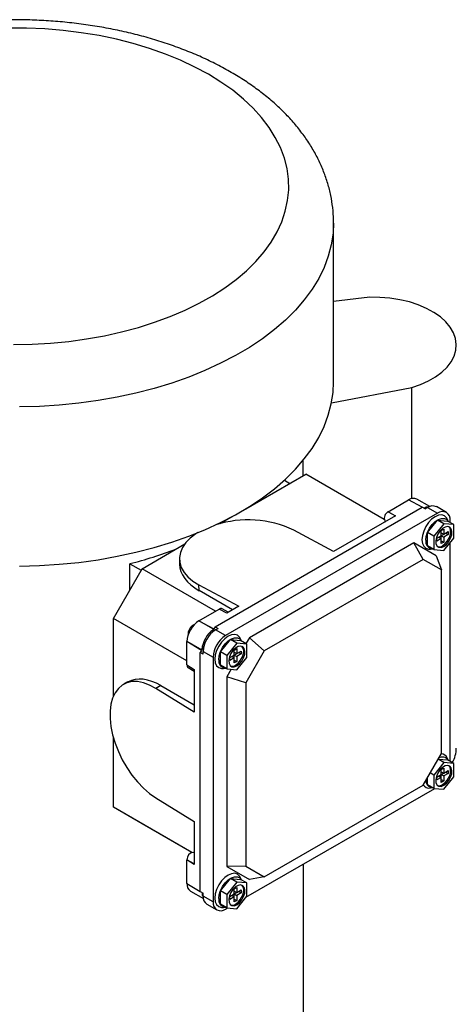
# Model space of a CAD drawing. Header units: inches. Extents: x 3 to 129, y 3 to 99.
# Tile 35 of 35: x 114 to 119, y 81 to 92. Entities that reach past the tile are written whole.
import ezdxf

# ---------------------------------------------------------------- set-up
doc = ezdxf.new("R2010")
doc.units = ezdxf.units.IN
doc.header["$LTSCALE"] = 12
doc.header["$MEASUREMENT"] = 0

msp = doc.modelspace()

# ---------------------------------------------------------------- linework, layer by layer
for p, q in [((117.568, 88.092), (117.568, 89.869)), ((117.972, 89.037), (117.568, 88.989)), ((117.544, 87.857), (118.44, 88.029)), ((118.44, 86.789), (118.44, 88.029)), ((117.23, 87.045), (117.23, 87.217)), ((116.587, 86.674), (117.257, 87.061)), ((117.019, 86.995), (117.081, 86.959)), ((118.132, 86.556), (117.257, 87.061)), ((118.177, 86.643), (118.404, 86.774)), ((118.556, 86.692), (118.404, 86.774)), ((118.642, 86.7), (118.498, 86.783)), ((116.246, 85.358), (118.557, 86.692)), ((116.682, 86.729), (116.707, 86.751)), ((118.59, 86.673), (118.557, 86.692)), ((118.59, 86.673), (118.618, 86.689)), ((118.618, 86.689), (118.729, 86.625)), ((118.828, 86.634), (118.716, 86.699)), ((116.302, 86.51), (116.46, 86.601)), ((118.729, 86.625), (116.363, 85.259)), ((118.26, 86.598), (117.568, 86.199)), ((118.177, 86.643), (118.26, 86.598)), ((118.257, 86.596), (118.177, 86.643)), ((118.618, 86.41), (118.729, 86.548)), ((118.799, 86.508), (118.729, 86.548)), ((118.729, 86.548), (118.841, 86.538)), ((118.849, 86.533), (118.84, 86.556)), ((117.568, 86.199), (117.123, 86.438)), ((118.138, 86.541), (118.15, 86.534)), ((118.799, 86.508), (118.688, 86.369)), ((118.771, 86.432), (118.799, 86.448)), ((118.91, 86.498), (118.799, 86.508)), ((118.799, 86.448), (118.799, 86.392)), ((118.91, 86.498), (118.841, 86.538)), ((118.869, 86.522), (118.869, 86.544)), ((118.91, 86.349), (118.91, 86.498)), ((118.688, 86.369), (118.618, 86.41)), ((118.618, 86.261), (118.618, 86.41)), ((118.688, 86.369), (118.688, 86.221)), ((118.722, 86.347), (118.771, 86.375)), ((118.722, 86.347), (118.743, 86.359)), ((118.722, 86.315), (118.722, 86.347)), ((118.771, 86.343), (118.722, 86.315)), ((118.743, 86.359), (118.771, 86.343)), ((118.771, 86.375), (118.771, 86.432)), ((118.771, 86.408), (118.799, 86.392)), ((118.771, 86.375), (118.82, 86.404)), ((118.771, 86.343), (118.771, 86.375)), ((118.771, 86.375), (118.799, 86.359)), ((118.771, 86.287), (118.771, 86.343)), ((118.799, 86.392), (118.848, 86.42)), ((118.848, 86.388), (118.799, 86.359)), ((118.799, 86.359), (118.799, 86.303)), ((118.799, 86.211), (118.91, 86.349)), ((118.82, 86.404), (118.82, 86.404)), ((118.82, 86.404), (118.848, 86.388)), ((118.848, 86.42), (118.848, 86.388)), ((115.43, 86.006), (115.907, 86.282)), ((118.465, 86.295), (116.628, 85.234)), ((118.715, 86.15), (118.465, 86.295)), ((118.567, 86.11), (118.465, 86.295)), ((118.688, 86.221), (118.618, 86.261)), ((118.649, 86.226), (118.673, 86.229)), ((118.688, 86.221), (118.799, 86.211)), ((118.771, 86.319), (118.799, 86.303)), ((118.799, 86.303), (118.771, 86.287)), ((118.869, 83.854), (118.869, 86.298)), ((115.847, 86.11), (115.848, 86.059)), ((118.567, 86.11), (116.793, 85.087)), ((118.772, 85.992), (118.567, 86.11)), ((118.715, 86.15), (118.772, 85.992)), ((115.11, 85.451), (115.43, 86.006)), ((115.294, 85.771), (115.294, 86.062)), ((115.294, 86.062), (115.42, 85.989)), ((116.252, 85.532), (115.43, 86.006)), ((118.772, 83.944), (118.772, 85.992)), ((116.065, 85.827), (116.511, 85.588)), ((116.067, 85.761), (116.065, 85.827)), ((116.439, 85.547), (116.067, 85.761)), ((116.391, 85.519), (116.324, 85.558)), ((116.511, 85.588), (116.375, 85.51)), ((115.932, 84.977), (115.11, 85.451)), ((115.11, 84.58), (115.11, 85.451)), ((116.065, 85.424), (116.292, 85.555)), ((116.375, 85.51), (116.292, 85.555)), ((116.229, 85.329), (116.065, 85.424)), ((116.065, 85.424), (116.232, 85.334)), ((116.246, 85.358), (116.232, 85.334)), ((116.246, 85.358), (116.28, 85.339)), ((116.252, 85.323), (116.28, 85.339)), ((116.226, 85.324), (116.204, 85.286)), ((116.232, 85.334), (116.226, 85.324)), ((116.363, 85.259), (116.252, 85.323)), ((116.628, 85.234), (116.59, 85.17)), ((116.793, 85.087), (116.628, 85.234)), ((116.096, 85.098), (115.932, 85.193)), ((116.093, 85.093), (115.932, 85.193)), ((115.932, 84.931), (115.932, 85.193)), ((116.121, 85.141), (116.099, 85.103)), ((116.307, 85.076), (116.419, 85.214)), ((116.488, 85.174), (116.377, 85.035)), ((116.488, 85.174), (116.419, 85.214)), ((116.419, 85.214), (116.53, 85.204)), ((116.6, 85.164), (116.488, 85.174)), ((116.538, 85.2), (116.529, 85.222)), ((116.6, 85.164), (116.53, 85.204)), ((116.6, 85.016), (116.6, 85.164)), ((116.093, 85.093), (116.079, 85.069)), ((116.113, 85.05), (116.079, 85.069)), ((116.079, 82.401), (116.079, 85.069)), ((116.099, 85.103), (116.093, 85.093)), ((116.113, 85.082), (116.224, 85.017)), ((116.113, 85.05), (116.113, 85.082)), ((116.224, 85.017), (116.224, 82.285)), ((116.377, 85.035), (116.307, 85.076)), ((116.307, 84.927), (116.307, 85.076)), ((116.377, 85.035), (116.377, 84.887)), ((116.412, 85.013), (116.46, 85.042)), ((116.412, 85.013), (116.433, 85.026)), ((116.412, 84.981), (116.412, 85.013)), ((116.46, 85.009), (116.412, 84.981)), ((116.433, 85.026), (116.46, 85.009)), ((116.46, 85.098), (116.488, 85.114)), ((116.46, 85.042), (116.46, 85.098)), ((116.46, 85.074), (116.488, 85.058)), ((116.46, 85.042), (116.509, 85.07)), ((116.46, 85.009), (116.46, 85.042)), ((116.46, 85.042), (116.488, 85.026)), ((116.46, 84.953), (116.46, 85.009)), ((116.488, 85.114), (116.488, 85.058)), ((116.488, 85.058), (116.537, 85.086)), ((116.537, 85.054), (116.488, 85.026)), ((116.488, 85.026), (116.488, 84.969)), ((116.488, 84.877), (116.6, 85.016)), ((116.509, 85.07), (116.509, 85.07)), ((116.509, 85.07), (116.537, 85.054)), ((116.537, 85.086), (116.537, 85.054)), ((116.793, 85.087), (116.588, 84.731)), ((115.932, 84.931), (116.012, 84.881)), ((115.945, 84.902), (116.012, 84.863)), ((116.377, 84.887), (116.307, 84.927)), ((116.46, 84.985), (116.488, 84.969)), ((116.488, 84.969), (116.46, 84.953)), ((116.012, 84.881), (116.012, 84.404)), ((116.338, 84.892), (116.363, 84.895)), ((116.377, 84.887), (116.488, 84.877)), ((116.424, 84.883), (116.377, 84.8)), ((116.377, 84.8), (116.377, 82.679)), ((116.588, 84.731), (116.377, 84.8)), ((115.273, 84.741), (115.228, 84.717)), ((115.641, 84.701), (115.583, 84.669)), ((115.641, 84.701), (116.012, 84.486)), ((116.588, 84.731), (116.588, 82.683)), ((116.012, 84.404), (115.583, 84.669)), ((115.11, 83.342), (115.11, 84.124)), ((118.567, 83.588), (118.772, 83.944)), ((118.799, 83.84), (118.688, 83.701)), ((118.799, 83.84), (118.734, 83.877)), ((118.735, 83.879), (118.841, 83.87)), ((118.91, 83.83), (118.799, 83.84)), ((118.849, 83.865), (118.84, 83.888)), ((118.91, 83.83), (118.841, 83.87)), ((118.91, 83.681), (118.91, 83.83)), ((118.688, 83.701), (118.646, 83.725)), ((118.688, 83.701), (118.688, 83.553)), ((118.722, 83.679), (118.771, 83.707)), ((118.722, 83.679), (118.743, 83.691)), ((118.743, 83.691), (118.771, 83.675)), ((118.771, 83.764), (118.799, 83.78)), ((118.771, 83.707), (118.771, 83.764)), ((118.771, 83.739), (118.799, 83.723)), ((118.771, 83.707), (118.82, 83.735)), ((118.771, 83.675), (118.771, 83.707)), ((118.771, 83.707), (118.799, 83.691)), ((118.799, 83.78), (118.799, 83.723)), ((118.799, 83.723), (118.848, 83.751)), ((118.848, 83.719), (118.799, 83.691)), ((118.799, 83.691), (118.799, 83.635)), ((118.82, 83.735), (118.82, 83.735)), ((118.82, 83.735), (118.848, 83.719)), ((118.848, 83.751), (118.848, 83.719)), ((116.793, 82.564), (118.567, 83.588)), ((118.618, 83.593), (118.618, 83.677)), ((118.688, 83.553), (118.618, 83.593)), ((118.722, 83.647), (118.722, 83.679)), ((118.771, 83.675), (118.722, 83.647)), ((118.771, 83.619), (118.771, 83.675)), ((118.771, 83.651), (118.799, 83.635)), ((118.799, 83.635), (118.771, 83.619)), ((118.799, 83.543), (118.91, 83.681)), ((116.59, 82.336), (118.697, 83.552)), ((118.649, 83.558), (118.673, 83.561)), ((118.688, 83.553), (118.799, 83.543)), ((115.583, 83.448), (116.012, 83.182)), ((115.985, 82.836), (115.11, 83.342)), ((115.43, 83.157), (115.11, 83.342)), ((115.985, 82.836), (115.43, 83.157)), ((116.012, 83.182), (116.012, 82.704)), ((116.012, 82.832), (116, 82.838)), ((115.932, 82.492), (115.932, 82.754)), ((116.012, 82.704), (115.932, 82.754)), ((116.012, 82.708), (115.932, 82.754)), ((117.233, 80.795), (117.233, 82.707)), ((116.588, 82.683), (116.377, 82.679)), ((116.377, 82.679), (116.628, 82.534)), ((116.588, 82.683), (116.793, 82.564)), ((115.932, 82.492), (116.079, 82.401)), ((116.307, 82.407), (116.419, 82.546)), ((116.488, 82.506), (116.377, 82.367)), ((116.488, 82.506), (116.419, 82.546)), ((116.419, 82.546), (116.53, 82.536)), ((116.6, 82.496), (116.488, 82.506)), ((116.538, 82.531), (116.529, 82.554)), ((116.6, 82.496), (116.53, 82.536)), ((116.6, 82.347), (116.6, 82.496)), ((116.793, 82.564), (116.628, 82.534)), ((115.971, 82.406), (116.115, 82.323)), ((116.079, 82.401), (116.113, 82.381)), ((116.079, 82.401), (116.093, 82.393)), ((116.093, 82.393), (116.099, 82.389)), ((116.099, 82.389), (116.113, 82.381)), ((116.113, 82.349), (116.113, 82.381)), ((116.377, 82.367), (116.307, 82.407)), ((116.307, 82.259), (116.307, 82.407)), ((116.377, 82.367), (116.377, 82.219)), ((116.412, 82.345), (116.46, 82.373)), ((116.46, 82.43), (116.488, 82.446)), ((116.46, 82.373), (116.46, 82.43)), ((116.46, 82.406), (116.488, 82.389)), ((116.46, 82.373), (116.509, 82.401)), ((116.46, 82.341), (116.46, 82.373)), ((116.46, 82.373), (116.488, 82.357)), ((116.488, 82.446), (116.488, 82.389)), ((116.488, 82.389), (116.537, 82.418)), ((116.537, 82.385), (116.488, 82.357)), ((116.509, 82.401), (116.509, 82.401)), ((116.509, 82.401), (116.537, 82.385)), ((116.537, 82.418), (116.537, 82.385)), ((116.224, 82.285), (116.113, 82.349)), ((116.153, 82.259), (116.265, 82.195)), ((116.377, 82.219), (116.307, 82.259)), ((116.412, 82.345), (116.433, 82.357)), ((116.412, 82.313), (116.412, 82.345)), ((116.46, 82.341), (116.412, 82.313)), ((116.433, 82.357), (116.46, 82.341)), ((116.46, 82.285), (116.46, 82.341)), ((116.46, 82.317), (116.488, 82.301)), ((116.488, 82.301), (116.46, 82.285)), ((116.488, 82.357), (116.488, 82.301)), ((116.488, 82.209), (116.6, 82.347)), ((116.338, 82.224), (116.363, 82.227)), ((116.363, 82.205), (116.386, 82.218)), ((116.377, 82.219), (116.488, 82.209))]:
    msp.add_line(p, q)
at = {"flags": 128}
for points in [[(113.996, 88.509), (114.203, 88.513), (114.408, 88.525), (114.612, 88.544), (114.812, 88.572), (115.01, 88.607), (115.202, 88.65), (115.389, 88.7), (115.57, 88.758), (115.744, 88.822), (115.91, 88.893), (116.067, 88.97), (116.215, 89.053), (116.353, 89.142), (116.48, 89.236), (116.596, 89.334), (116.7, 89.437), (116.792, 89.544), (116.871, 89.654), (116.937, 89.767), (116.99, 89.882), (117.029, 89.999), (117.055, 90.117), (117.067, 90.236), (117.065, 90.355), (117.049, 90.474), (117.019, 90.592), (116.975, 90.709), (116.918, 90.823), (116.848, 90.935), (116.765, 91.044), (116.669, 91.15), (116.561, 91.251), (116.442, 91.349), (116.311, 91.441), (116.171, 91.528), (116.02, 91.609), (115.86, 91.685), (115.691, 91.753), (115.515, 91.816), (115.333, 91.871), (115.144, 91.919), (114.95, 91.96), (114.751, 91.992), (114.549, 92.018), (114.345, 92.035), (114.139, 92.044), (113.933, 92.045)], [(117.568, 89.867), (117.562, 89.752), (117.542, 89.624), (117.509, 89.498), (117.462, 89.372), (117.402, 89.249), (117.328, 89.128), (117.241, 89.009), (117.142, 88.895), (117.031, 88.783), (116.908, 88.677), (116.773, 88.574), (116.628, 88.477), (116.472, 88.386), (116.307, 88.3), (116.133, 88.22), (115.951, 88.146), (115.761, 88.08), (115.564, 88.02), (115.362, 87.967), (115.154, 87.922), (114.941, 87.885), (114.725, 87.855), (114.506, 87.833), (114.285, 87.819), (114.063, 87.813)], [(118.44, 88.029), (118.537, 88.063), (118.627, 88.104), (118.707, 88.15), (118.777, 88.202), (118.835, 88.258), (118.881, 88.318), (118.914, 88.381), (118.933, 88.446), (118.938, 88.512), (118.929, 88.577), (118.907, 88.641), (118.87, 88.704), (118.821, 88.763), (118.76, 88.818), (118.687, 88.869), (118.605, 88.914), (118.513, 88.953), (118.414, 88.985), (118.308, 89.009), (118.198, 89.026), (118.086, 89.036), (117.972, 89.037)], [(114.063, 86.035), (114.285, 86.041), (114.506, 86.055), (114.725, 86.077), (114.941, 86.107), (115.154, 86.145), (115.362, 86.19), (115.564, 86.242), (115.761, 86.302), (115.951, 86.369), (116.133, 86.442), (116.307, 86.522), (116.472, 86.608), (116.628, 86.7), (116.773, 86.797), (116.908, 86.899), (117.031, 87.006), (117.142, 87.117), (117.241, 87.232), (117.328, 87.35), (117.402, 87.471), (117.462, 87.594), (117.509, 87.72), (117.542, 87.847), (117.562, 87.974), (117.568, 88.092)], [(118.84, 86.556), (118.829, 86.575), (118.806, 86.597), (118.775, 86.606), (118.74, 86.603), (118.702, 86.586), (118.663, 86.558), (118.628, 86.521), (118.597, 86.476), (118.574, 86.427), (118.559, 86.377), (118.554, 86.33), (118.559, 86.289), (118.574, 86.256), (118.597, 86.235), (118.628, 86.225), (118.649, 86.226)], [(118.598, 86.324), (118.603, 86.367), (118.617, 86.414), (118.639, 86.459), (118.669, 86.5), (118.703, 86.533), (118.738, 86.556), (118.773, 86.568), (118.805, 86.568), (118.831, 86.555), (118.848, 86.534)], [(118.799, 86.255), (118.828, 86.278), (118.855, 86.309), (118.875, 86.346), (118.887, 86.384), (118.889, 86.42), (118.882, 86.449), (118.866, 86.469), (118.842, 86.476), (118.814, 86.471), (118.784, 86.454), (118.756, 86.426), (118.732, 86.392), (118.716, 86.354), (118.709, 86.316), (118.711, 86.283), (118.723, 86.259), (118.743, 86.245), (118.77, 86.244), (118.799, 86.255)], [(118.785, 86.263), (118.814, 86.286), (118.841, 86.317), (118.861, 86.354), (118.873, 86.392), (118.875, 86.428), (118.868, 86.457), (118.856, 86.474)], [(116.053, 86.409), (116.031, 86.395), (115.969, 86.348), (115.919, 86.297), (115.882, 86.244), (115.858, 86.188), (115.847, 86.131), (115.851, 86.074), (115.868, 86.019), (115.899, 85.965), (115.942, 85.915), (115.998, 85.868), (116.065, 85.827)], [(116.529, 85.222), (116.519, 85.241), (116.495, 85.263), (116.465, 85.272), (116.429, 85.269), (116.391, 85.252), (116.353, 85.224), (116.317, 85.187), (116.286, 85.142), (116.263, 85.093), (116.248, 85.044), (116.243, 84.996), (116.248, 84.955), (116.263, 84.923), (116.286, 84.901), (116.317, 84.891), (116.338, 84.892)], [(116.287, 84.99), (116.292, 85.034), (116.306, 85.08), (116.329, 85.125), (116.358, 85.166), (116.392, 85.199), (116.428, 85.223), (116.463, 85.234), (116.495, 85.234), (116.521, 85.221), (116.537, 85.2)], [(116.488, 84.921), (116.518, 84.944), (116.544, 84.975), (116.564, 85.012), (116.576, 85.05), (116.578, 85.086), (116.571, 85.115), (116.555, 85.135), (116.531, 85.142), (116.503, 85.137), (116.473, 85.12), (116.445, 85.093), (116.422, 85.058), (116.405, 85.02), (116.398, 84.982), (116.401, 84.949), (116.413, 84.925), (116.433, 84.911), (116.459, 84.91), (116.488, 84.921)], [(116.474, 84.929), (116.504, 84.952), (116.53, 84.983), (116.55, 85.02), (116.562, 85.059), (116.565, 85.094), (116.557, 85.123), (116.545, 85.14)], [(115.583, 84.669), (115.513, 84.707), (115.445, 84.732), (115.38, 84.745), (115.318, 84.745), (115.261, 84.732), (115.21, 84.706), (115.166, 84.669), (115.13, 84.62), (115.102, 84.561), (115.083, 84.492), (115.074, 84.415), (115.074, 84.332), (115.083, 84.244), (115.102, 84.152), (115.13, 84.058), (115.166, 83.964), (115.21, 83.873), (115.261, 83.784), (115.318, 83.701), (115.38, 83.624), (115.445, 83.556), (115.513, 83.497), (115.583, 83.448)], [(118.799, 83.587), (118.828, 83.609), (118.855, 83.641), (118.875, 83.678), (118.887, 83.716), (118.889, 83.752), (118.882, 83.781), (118.866, 83.8), (118.842, 83.808), (118.814, 83.803), (118.784, 83.786), (118.756, 83.758), (118.732, 83.724), (118.716, 83.685), (118.709, 83.648), (118.711, 83.615), (118.723, 83.59), (118.743, 83.577), (118.77, 83.575), (118.799, 83.587)], [(118.785, 83.595), (118.814, 83.617), (118.841, 83.649), (118.861, 83.686), (118.873, 83.724), (118.875, 83.76), (118.868, 83.789), (118.856, 83.805)], [(116.529, 82.554), (116.519, 82.573), (116.495, 82.594), (116.465, 82.604), (116.429, 82.6), (116.391, 82.584), (116.353, 82.556), (116.317, 82.519), (116.286, 82.474), (116.263, 82.425), (116.248, 82.375), (116.243, 82.328), (116.248, 82.287), (116.263, 82.254), (116.286, 82.233), (116.317, 82.223), (116.338, 82.224)], [(116.287, 82.321), (116.292, 82.365), (116.306, 82.412), (116.329, 82.457), (116.358, 82.497), (116.392, 82.531), (116.428, 82.554), (116.463, 82.566), (116.495, 82.566), (116.521, 82.552), (116.537, 82.532)], [(116.488, 82.253), (116.518, 82.275), (116.544, 82.307), (116.564, 82.344), (116.576, 82.382), (116.578, 82.418), (116.571, 82.447), (116.555, 82.466), (116.531, 82.474), (116.503, 82.469), (116.473, 82.452), (116.445, 82.424), (116.422, 82.39), (116.405, 82.351), (116.398, 82.314), (116.401, 82.281), (116.413, 82.256), (116.433, 82.243), (116.459, 82.242), (116.488, 82.253)], [(116.474, 82.261), (116.504, 82.283), (116.53, 82.315), (116.55, 82.352), (116.562, 82.39), (116.565, 82.426), (116.557, 82.455), (116.545, 82.471)]]:
    msp.add_lwpolyline(points, dxfattribs=at)
for centre, radius, start, end in [((118.459, 86.697), 0.0949, 65.6929, 125.6176), ((118.633, 86.583), 0.113, 91.033, 119.8053), ((118.676, 86.608), 0.099, 65.6929, 125.6176), ((116.613, 85.35), 1.201, 64.8723, 107.4626), ((118.217, 86.57), 0.0833, 118.5077, 199.8817), ((118.784, 86.558), 0.086, 350.786, 129.2033), ((114.247, 90.26), 4.326, 284.001, 291.1627), ((118.677, 86.31), 0.0801, 169.9567, 267.0806), ((118.747, 86.315), 0.0645, 253.2836, 306.1452), ((116.311, 85.529), 0.032, 65.5652, 125.7453), ((116.221, 85.18), 0.29, 122.6055, 177.3945), ((116.058, 85.274), 0.115, 114.9766, 185.03), ((116.392, 85.081), 0.294, 124.3212, 175.6788), ((116.415, 85.068), 0.303, 122.6055, 177.3945), ((116.526, 85.004), 0.303, 122.6055, 177.3945), ((115.964, 84.928), 0.032, 174.2513, 234.4365), ((116.366, 84.976), 0.0801, 169.9567, 267.0806), ((116.436, 84.981), 0.0645, 253.2836, 306.1452), ((118.768, 83.862), 0.0759, 19.8021, 89.6643), ((118.602, 84.006), 0.336, 330.2258, 359.41), ((118.783, 83.826), 0.0762, 31.2587, 124.0524), ((118.635, 83.632), 0.0759, 210.3252, 280.203), ((118.675, 83.639), 0.0773, 176.7708, 267.9137), ((118.747, 83.647), 0.0645, 253.2836, 306.1452), ((116.015, 82.756), 0.0833, 100.1156, 181.4945), ((116.024, 82.482), 0.093, 173.7012, 234.9867), ((116.212, 82.39), 0.113, 180.1913, 208.9676), ((116.206, 82.337), 0.0944, 172.7442, 235.9436), ((116.309, 82.271), 0.086, 170.786, 309.2033), ((116.366, 82.307), 0.0801, 169.9567, 267.0806), ((116.436, 82.313), 0.0645, 253.2836, 306.1452)]:
    msp.add_arc(centre, radius, start, end)
for centre, major_axis, ratio, start_param, end_param in [((116.596, 86.066), (0.748, 0), 0.577287, 3.159054, 3.9276), ((115.641, 84.09), (-0.374, 0.648), 0.577381, 5.497259, 6.265721)]:
    msp.add_ellipse(centre, major_axis=major_axis, ratio=ratio, start_param=start_param, end_param=end_param)
msp.add_open_spline([(117.566, 89.866), (117.567, 89.878), (117.569, 89.936), (117.56, 90.039), (117.539, 90.176), (117.505, 90.31), (117.459, 90.443), (117.402, 90.574), (117.332, 90.702), (117.251, 90.827), (117.157, 90.949), (117.053, 91.067), (116.936, 91.181), (116.809, 91.29), (116.672, 91.394), (116.525, 91.492), (116.368, 91.584), (116.204, 91.67), (116.031, 91.749), (115.852, 91.82), (115.667, 91.885), (115.477, 91.943), (115.281, 91.993), (115.082, 92.036), (114.879, 92.072), (114.673, 92.1), (114.465, 92.12), (114.256, 92.133), (114.045, 92.139), (113.835, 92.136), (113.625, 92.126), (113.417, 92.109), (113.21, 92.084), (113.006, 92.051), (112.805, 92.011), (112.608, 91.964), (112.416, 91.909), (112.228, 91.847), (112.046, 91.777), (111.871, 91.701), (111.703, 91.617), (111.542, 91.527), (111.389, 91.43), (111.246, 91.326), (111.113, 91.217), (110.99, 91.101), (110.878, 90.98), (110.779, 90.855), (110.691, 90.725), (110.617, 90.592), (110.555, 90.457), (110.507, 90.32), (110.472, 90.182), (110.45, 90.044), (110.441, 89.938), (110.443, 89.879), (110.443, 89.866)], degree=3, knots=[0, 0, 0, 0, 0.004575, 0.022025, 0.039465, 0.056957, 0.074568, 0.092353, 0.110361, 0.128622, 0.147152, 0.165944, 0.184976, 0.20421, 0.2236, 0.2431, 0.262667, 0.282263, 0.301857, 0.321431, 0.340975, 0.360486, 0.379962, 0.399405, 0.418818, 0.438206, 0.457575, 0.476929, 0.496276, 0.515621, 0.53497, 0.554328, 0.573701, 0.593096, 0.612518, 0.631975, 0.65147, 0.671009, 0.690596, 0.71023, 0.729912, 0.749633, 0.76938, 0.789127, 0.808835, 0.828462, 0.847955, 0.867259, 0.886324, 0.905115, 0.923613, 0.941824, 0.959773, 0.977504, 0.995074, 1, 1, 1, 1])

doc.saveas('drawing.dxf')
